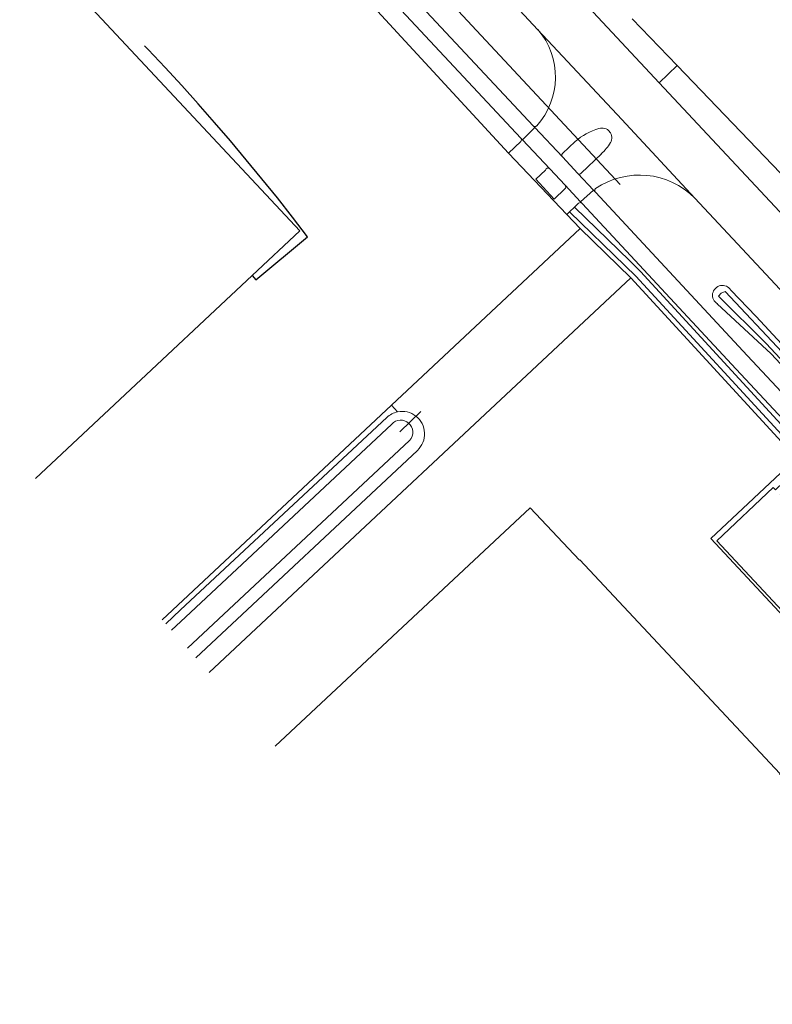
# Model space of a CAD drawing. Header units: metres. Extents: x 120324 to 133000, y 395500 to 402438.
# Tile 79 of 95: x 128832 to 128984, y 401492 to 401691. Entities that reach past the tile are written whole.
import ezdxf

# ---------------------------------------------------------------- set-up
doc = ezdxf.new("R2010")
doc.units = ezdxf.units.M
doc.linetypes.add('DGN2', pattern=[101.410184, 50.705092, -50.705092])
for name, color, linetype, lineweight, true_color in [('gg-afsc-hekwerk', 7, 'Continuous', 30, 0x00d228), ('gg-kntw-bovenkant insteek waterloop', 7, 'Continuous', 0, 0xa0a0ff), ('gg-kntw-waterlijn', 7, 'Continuous', 0, 0xaaebff), ('gg-kwrk-duiker nz buis', 7, 'DGN2', 0, 0x969696), ('gt-grn-groengrens', 7, 'Continuous', 0, 0x96c800)]:
    doc.layers.add(name, color=color, linetype=linetype, lineweight=lineweight, true_color=true_color)
for name, color, linetype, lineweight in [('gg-bbg-hoofdgebouw', 1, 'Continuous', 30), ('gg-bbg-onder overbouw', 1, 'Continuous', 30), ('gg-bbg-pand overbouw', 1, 'DGN2', 30), ('gg-knt-verharding', 7, 'Continuous', 0)]:
    doc.layers.add(name, color=color, linetype=linetype, lineweight=lineweight)

msp = doc.modelspace()

# ---------------------------------------------------------------- linework, layer by layer
at = {"layer": 'gg-afsc-hekwerk'}
for p, q in [((128942.38, 401651.85), (128930.62, 401664.21)), ((128945.07, 401649.02), (128942.38, 401651.85)), ((128906.95, 401613.37), (128945.07, 401649.02)), ((128955.28, 401639.05), (128870.18, 401559.41)), ((128860.63, 401570.07), (128906.95, 401613.37))]:
    msp.add_line(p, q, dxfattribs=at)
at = {"layer": 'gg-afsc-hekwerk', "flags": 128}
for points in [[(128930.62, 401664.21), (128885.73, 401712.91), (128863.17, 401737), (128840.05, 401760.36), (128831.89, 401767.92)], [(129000, 401555.89), (128971.48, 401586.47), (128988.74, 401602.71), (128955.28, 401639.05)]]:
    msp.add_lwpolyline(points, dxfattribs=at)
at = {"layer": 'gg-bbg-hoofdgebouw', "flags": 128}
for points in [[(128878.81, 401639.53), (128852.11, 401614.54), (128835.06, 401598.61)], [(128883.5, 401544.54), (128934.95, 401592.69), (128944.9, 401582.08), (128944.99, 401582.16), (128985.38, 401539.05), (128985.3, 401538.99), (128987.25, 401536.77), (128987.38, 401536.89), (129000, 401523.37)]]:
    msp.add_lwpolyline(points, dxfattribs=at)
at = {"layer": 'gg-bbg-onder overbouw', "flags": 128}
msp.add_lwpolyline([(128835.74, 401704.94), (128888.46, 401648.53), (128878.81, 401639.53)], dxfattribs=at)
at = {"layer": 'gg-bbg-pand overbouw', "flags": 128}
msp.add_lwpolyline([(128878.81, 401639.53), (128879.57, 401638.65), (128890.03, 401647.36)], dxfattribs=at)
at = {"layer": 'gg-bbg-pand overbouw'}
msp.add_arc((128526.45, 401370.43), 457.03, 37.2957, 47.2524, dxfattribs=at)
at = {"layer": 'gg-knt-verharding'}
for p, q in [((128953.45, 401671.01), (128936.54, 401689.15)), ((129000, 401636.7), (128961.05, 401678.43)), ((128968.24, 401655.14), (128953.45, 401671.01)), ((128933.41, 401666.9), (128935.92, 401669.38)), ((128935.92, 401669.38), (128935.58, 401669.73)), ((128941.47, 401663.46), (128935.92, 401669.38)), ((128930.62, 401664.21), (128933.06, 401666.56)), ((128933.41, 401666.9), (128933.06, 401667.25)), ((128938.92, 401661.07), (128933.41, 401666.9)), ((128941.48, 401664.14), (128944.04, 401666.58)), ((128949.35, 401664.07), (128945.28, 401660.17)), ((128944.59, 401660.14), (128941.47, 401663.46)), ((128938.92, 401661.07), (128942.03, 401657.75)), ((128947.75, 401656.75), (128944.59, 401660.14)), ((128945.14, 401654.44), (128942.03, 401657.75)), ((128945.14, 401654.44), (128947.75, 401656.75)), ((128948.15, 401656.35), (128947.75, 401656.75)), ((128943.91, 401653.31), (128944.76, 401654.14)), ((128945.44, 401654.1), (128945.14, 401654.44)), ((129000, 401621.06), (128968.24, 401655.14)), ((128942.91, 401652.37), (128942.38, 401651.85)), ((128942.91, 401652.37), (128943.91, 401653.31))]:
    msp.add_line(p, q, dxfattribs=at)
at = {"layer": 'gg-knt-verharding', "flags": 128}
for points in [[(128936.54, 401689.15), (128869.3, 401761.26), (128855.24, 401775.8), (128847.49, 401783.38)], [(128935.58, 401669.73), (128903.29, 401704.34), (128867.17, 401743.02), (128863.48, 401747.19)], [(128961.05, 401678.43), (128940.09, 401700.88), (128926.45, 401714.43), (128912.4, 401728.14), (128900.44, 401739.32), (128892.43, 401747.1)], [(128933.06, 401667.25), (128863.54, 401741.67), (128860.75, 401744.92)], [(128941.99, 401657.04), (128939.85, 401654.92), (128936.09, 401658.95), (128938.04, 401660.83), (128938.23, 401661.07)], [(129090.19, 401521.17), (129088.21, 401506.23), (129060.62, 401535.77), (129019.77, 401579.58), (128978.88, 401623.33), (128948.15, 401656.35)], [(129096.09, 401492.47), (129057.63, 401533.8), (129017.24, 401577.13), (128976.58, 401620.64), (128945.44, 401654.1)], [(128942.91, 401652.37), (128954.17, 401641.52), (128956.29, 401639.38), (128989.63, 401603.21), (128989.53, 401601.1), (128984.52, 401596.27)], [(128943.91, 401653.31), (128955.12, 401642.48), (128957.27, 401640.32), (128990.99, 401603.72), (128990.79, 401600.43), (128985.43, 401595.29)], [(129000, 401556.75), (128972.66, 401586.02), (128984.06, 401596.75), (128984.52, 401596.27)]]:
    msp.add_lwpolyline(points, dxfattribs=at)
at = {"layer": 'gg-knt-verharding'}
for centre, radius, start, end in [((128925.33, 401679.58), 14.74, 318.0152, 40.5167), ((128935.94, 401670.11), 0.522, 225.8759, 311.0409), ((128952.55, 401656.65), 13.08, 106.4034, 130.5905), ((128949.47, 401667.33), 1.97, 39.0231, 108.348), ((128949.48, 401667.32), 1.97, 330.1924, 39.1298), ((128932.67, 401666.91), 0.52, 318.4086, 41.7572), ((128942.17, 401671.76), 10.51, 313.0283, 329.0028), ((128941.84, 401663.8), 0.5, 136.8702, 222.6242), ((128938.57, 401660.72), 0.493, 45.2068, 134.6278), ((128944.92, 401660.46), 0.461, 224.3667, 320.967), ((128957.05, 401644.12), 15.7, 44.5651, 124.3979), ((128941.65, 401657.41), 0.512, 312.4922, 40.5762), ((128948.51, 401656.7), 0.503, 131.7223, 223.8482), ((128945.08, 401653.77), 0.489, 42.6783, 131.8135)]:
    msp.add_arc(centre, radius, start, end, dxfattribs=at)
at = {"layer": 'gg-kntw-bovenkant insteek waterloop'}
for p, q in [((128975.47, 401636.59), (128980.59, 401631.25)), ((128983.62, 401623.74), (128972.76, 401633.84)), ((128980.59, 401631.25), (129000, 401610.37)), ((128983.62, 401623.74), (129000, 401606.12)), ((128867.49, 401562.41), (128912.21, 401604.26))]:
    msp.add_line(p, q, dxfattribs=at)
at = {"layer": 'gg-kntw-bovenkant insteek waterloop', "flags": 128}
msp.add_lwpolyline([(128906.01, 401610.89), (128864.39, 401572.08), (128861.39, 401569.22)], dxfattribs=at)
at = {"layer": 'gg-kntw-bovenkant insteek waterloop'}
for centre, radius, start, end in [((128973.78, 401635.55), 1.99, 31.3971, 239.3801), ((128909.11, 401607.57), 4.54, 101.4128, 133.1028), ((128909.11, 401607.58), 4.54, 52.2197, 101.4226), ((128909.11, 401607.57), 4.54, 313.1016, 52.2263)]:
    msp.add_arc(centre, radius, start, end, dxfattribs=at)
at = {"layer": 'gg-kntw-waterlijn'}
msp.add_line((128865.78, 401564.32), (128910.63, 401606.25), dxfattribs=at)
at = {"layer": 'gg-kntw-waterlijn', "flags": 128}
for points in [[(128974.37, 401636.28), (129008.9, 401599.6), (129007.93, 401598.69), (128982.65, 401625.84), (128972.98, 401635.34), (128973.54, 401636.01), (128974.37, 401636.28)], [(128907.04, 401609.56), (128865.37, 401570.61), (128862.54, 401567.94)]]:
    msp.add_lwpolyline(points, dxfattribs=at)
at = {"layer": 'gg-kntw-waterlijn'}
for start, end in [(49.1705, 137.3445), (317.304, 49.1987)]:
    msp.add_arc((128908.84, 401607.91), 2.44, start, end, dxfattribs=at)
at = {"layer": 'gg-kwrk-duiker nz buis'}
for p, q in [((128918.55, 401694.98), (128973.54, 401636.01)), ((128908.63, 401608), (128912.87, 401612.11))]:
    msp.add_line(p, q, dxfattribs=at)
at = {"layer": 'gt-grn-groengrens'}
for p, q in [((128964.64, 401681.89), (128955.54, 401691.36)), ((128961.05, 401678.43), (128964.64, 401681.89)), ((128945.07, 401649.02), (128955.28, 401639.05)), ((128908.21, 401612.02), (128906.95, 401613.37))]:
    msp.add_line(p, q, dxfattribs=at)
at = {"layer": 'gt-grn-groengrens', "flags": 128}
msp.add_lwpolyline([(129118.81, 401521.35), (129000, 401645.1), (128964.64, 401681.89)], dxfattribs=at)

doc.saveas('drawing.dxf')
